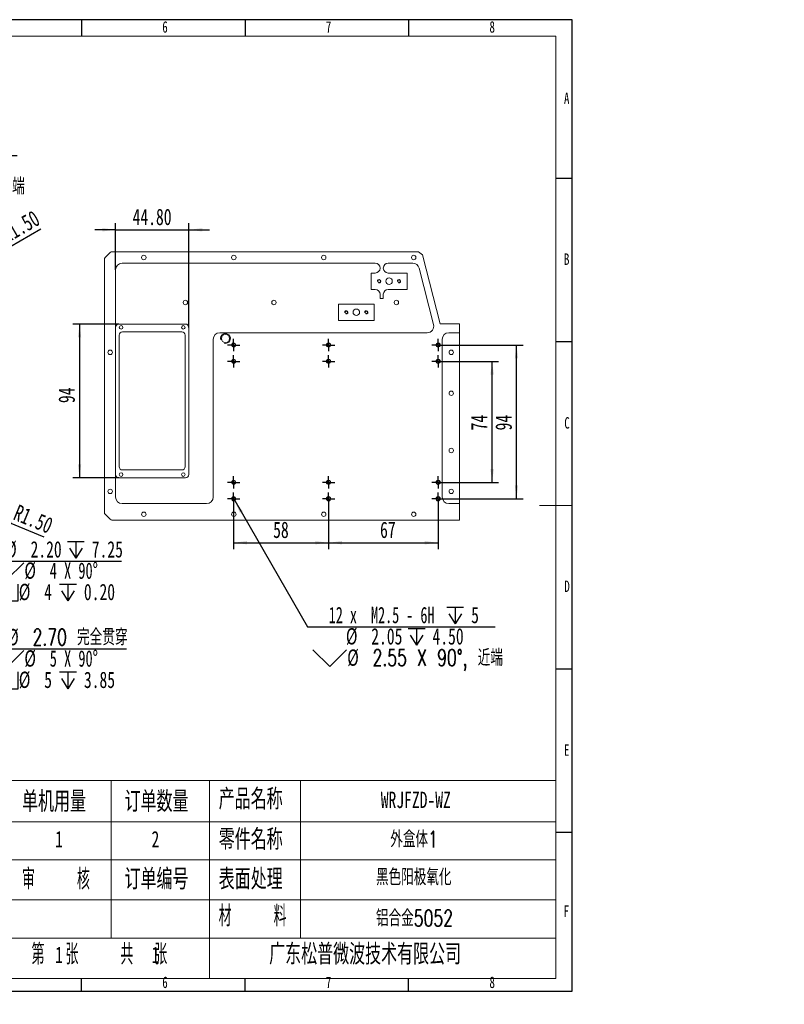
# Model space of a CAD drawing. Header units: millimetres. Extents: x -8 to 916, y -4 to 297.
# Tile 6 of 7: x 251 to 485, y -4 to 297. Entities that reach past the tile are written whole.
import ezdxf

# ---------------------------------------------------------------- set-up
doc = ezdxf.new("R2010")
doc.units = ezdxf.units.MM
for name, color, linetype in [('10', 7, 'Continuous'), ('5', 7, 'Continuous'), ('9', 7, 'Continuous')]:
    doc.layers.add(name, color=color, linetype=linetype)
doc.styles.add('SLDTEXTSTYLE0', font='TXT', dxfattribs={"width": 0.7, "bigfont": 'bigfont'})
doc.styles.add('SLDTEXTSTYLE1', font='TXT', dxfattribs={"width": 0.7})
doc.styles.add('SLDTEXTSTYLE3', font='TXT', dxfattribs={"width": 0.566667, "bigfont": 'bigfont'})
doc.styles.add('SLDTEXTSTYLE4', font='TXT', dxfattribs={"width": 0.633333})
doc.styles.add('SLDTEXTSTYLE5', font='TXT', dxfattribs={"width": 0.642857})
doc.styles.add('SLDTEXTSTYLE7', font='TXT', dxfattribs={"width": 0.65})
doc.dimstyles.new('SLDDIMSTYLE0', dxfattribs={"dimtxt": 5, "dimasz": 4.08, "dimexe": 0, "dimexo": 0.0625, "dimgap": 1.25, "dimtad": 2, "dimlfac": 2, "dimrnd": 1e-09, "dimzin": 12, "dimdsep": 46, "dimtxsty": 'SLDTEXTSTYLE1', "dimsah": 1, "dimcen": 0.09, "dimadec": 0, "dimazin": 3, "dimtfac": 1, "dimtofl": 0, "dimtmove": 0, "dimatfit": 3, "dimfxl": 0, "dimfrac": 2, "dimtolj": 1, "dimtzin": 12, "dimarcsym": 0})
doc.dimstyles.new('SLDDIMSTYLE2', dxfattribs={"dimtxt": 5, "dimasz": 4.08, "dimexe": 0, "dimexo": 0.0625, "dimgap": 1.25, "dimtad": 0, "dimtih": 1, "dimtoh": 1, "dimlfac": 2, "dimrnd": 1e-09, "dimzin": 4, "dimdsep": 46, "dimtxsty": 'SLDTEXTSTYLE1', "dimblk1": 'NONE', "dimsah": 1, "dimcen": 0, "dimadec": 0, "dimazin": 1, "dimtfac": 1, "dimtmove": 0, "dimatfit": 3, "dimldrblk": 'NONE', "dimfxl": 0, "dimfrac": 2, "dimtolj": 1, "dimtzin": 12, "dimarcsym": 0})
doc.dimstyles.new('SLDDIMSTYLE3', dxfattribs={"dimtxt": 5, "dimasz": 4.08, "dimexe": 0, "dimexo": 0.0625, "dimgap": 1.25, "dimtad": 2, "dimlfac": 2, "dimrnd": 1e-09, "dimzin": 4, "dimdsep": 46, "dimtxsty": 'SLDTEXTSTYLE1', "dimsah": 1, "dimcen": 0.09, "dimadec": 0, "dimazin": 1, "dimtfac": 1, "dimtmove": 0, "dimatfit": 0, "dimfxl": 0, "dimfrac": 2, "dimtolj": 1, "dimtzin": 12, "dimarcsym": 0})
doc.dimstyles.new('SLDDIMSTYLE5', dxfattribs={"dimtxt": 5, "dimasz": 4.08, "dimexe": 0, "dimexo": 0.0625, "dimgap": 1.25, "dimtad": 0, "dimtih": 1, "dimtoh": 1, "dimdec": 6, "dimlfac": 2, "dimrnd": 1e-09, "dimzin": 12, "dimdsep": 46, "dimtxsty": 'SLDTEXTSTYLE1', "dimblk1": 'NONE', "dimsah": 1, "dimcen": 0, "dimadec": 0, "dimazin": 3, "dimtfac": 1, "dimtmove": 0, "dimatfit": 3, "dimldrblk": 'NONE', "dimfxl": 0, "dimfrac": 2, "dimtolj": 1, "dimtzin": 12, "dimarcsym": 0})
doc.dimstyles.new('SLDDIMSTYLE7', dxfattribs={"dimtxt": 5, "dimasz": 4.08, "dimexe": 0, "dimexo": 0.0625, "dimgap": 1.25, "dimtad": 2, "dimlfac": 2, "dimrnd": 1e-09, "dimzin": 4, "dimdsep": 46, "dimtxsty": 'SLDTEXTSTYLE1', "dimsah": 1, "dimcen": 0, "dimadec": 0, "dimazin": 1, "dimtfac": 1, "dimtofl": 0, "dimtmove": 0, "dimatfit": 3, "dimfxl": 0, "dimfrac": 2, "dimtolj": 1, "dimtzin": 12, "dimarcsym": 0})

# ---------------------------------------------------------------- blocks, each defined once
blk = doc.blocks.new('SW_NOTE_0')
at = {"layer": '10', "color": 0, "attachment_point": 1, "style": 'SLDTEXTSTYLE0'}
for s, insert, char_height in [('1\\M+18141\\M+1955C\\M+196CA\\M+195BD\\M+190AE\\M+18141\\M+19DD9锐\\M+18A70\\M+18141\\M+19DD9\\M+196D1\\M+18E68\\M+18141\\M+19DD9划\\M+18DAD\\M+18141\\M+19DD9变\\M+18C60', (0, 9.55), 7.40833), ('2\\M+18141\\M+18F8A\\M+1974C\\M+196A2\\M+1928D\\M+18EDA\\M+190A1\\M+18CF6\\M+18DB7\\M+18BCF\\M+188C2GB/T1084-2400f级\\M+189C1\\M+18D48', (0, -1.83), 7.40833), ('3\\M+18141\\M+196A2\\M+1928D\\M+18D45\\M+188CA\\M+18CF6\\M+18DB7\\M+18BCF\\M+188C2\\M+1817D0.1', (0, -13.21), 7.4083), ('4\\M+18141\\M+196A2\\M+1928D圆\\M+18A70\\M+18BCF为R1.5', (0, -24.58), 7.4083), ('5\\M+18141\\M+196A2\\M+1928D\\M+18EDA\\M+190A1\\M+18E51\\M+18FC6SERP\\M+195B6\\M+18C8F\\M+189C1\\M+18D48', (0, -35.96), 7.4083)]:
    blk.add_mtext(s, dxfattribs=dict(at, insert=insert, char_height=char_height))
blk = doc.blocks.new('SW_SYMBOL_HOLE_DEPTH')
at = {"layer": '10', "color": 0}
for p, q in [((0, 875), (800, 875)), ((100, 555), (400, 75)), ((400, 875), (400, 75)), ((700, 555), (400, 75))]:
    blk.add_line(p, q, dxfattribs=at)
blk = doc.blocks.new('SW_SYMBOL_HOLE_SINK')
at = {"layer": '10', "color": 0}
for p, q in [((0, 875), (800, 75)), ((800, 75), (1600, 875))]:
    blk.add_line(p, q, dxfattribs=at)
blk = doc.blocks.new('SW_SYMBOL_HOLE_SPOT')
at = {"layer": '10', "color": 0}
for p, q in [((0, 875), (0, 75)), ((1600, 75), (1600, 875)), ((0, 75), (1600, 75))]:
    blk.add_line(p, q, dxfattribs=at)
blk = doc.blocks.new('_D_2')
at = {"layer": '10'}
for p, q in [((209.17, 158.66), (210.59, 157.24)), ((210.59, 157.24), (236.35, 131.48)), ((236.35, 131.48), (282.23, 131.48))]:
    blk.add_line(p, q, dxfattribs=at)
blk.add_solid([(210.59, 157.24), (213.11, 154), (213.83, 154.72)], dxfattribs=at)
at = {"layer": '10', "xscale": 0.006445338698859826, "yscale": 0.006445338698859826, "zscale": 0.006445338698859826}
for name, p in [('SW_SYMBOL_HOLE_DEPTH', (265.71, 131.89)), ('SW_SYMBOL_HOLE_SINK', (242.04, 125.37)), ('SW_SYMBOL_HOLE_SPOT', (240.34, 118.85)), ('SW_SYMBOL_HOLE_DEPTH', (263.3, 118.85))]:
    blk.add_blockref(name, p, dxfattribs=at)
at = {"layer": '10', "char_height": 5, "attachment_point": 1}
for s, insert, style in [('4 x', (237.93, 137.59), 'SLDTEXTSTYLE4'), ('%%c', (246.69, 137.61), 'SLDTEXTSTYLE1'), ('2.20', (254.44, 137.59), 'SLDTEXTSTYLE1'), ('7.25', (273.16, 137.59), 'SLDTEXTSTYLE1'), ('%%c', (252.56, 131.09), 'SLDTEXTSTYLE1'), ('4 X 90°', (260.31, 131.07), 'SLDTEXTSTYLE5'), ('%%c', (250.86, 124.57), 'SLDTEXTSTYLE1'), ('4', (258.61, 124.55), 'SLDTEXTSTYLE1'), ('0.20', (270.75, 124.55), 'SLDTEXTSTYLE1')]:
    blk.add_mtext(s, dxfattribs=dict(at, insert=insert, style=style))
blk = doc.blocks.new('_NONE')
blk = doc.blocks.new('_D_6')
at = {"layer": '10'}
for p, q in [((178.37, 201.01), (192.98, 255.51)), ((192.98, 255.51), (250.35, 255.51)), ((177.59, 198.09), (178.37, 201.01))]:
    blk.add_line(p, q, dxfattribs=at)
blk.add_solid([(178.37, 201.01), (179.92, 204.82), (178.94, 205.09)], dxfattribs=at)
at = {"layer": '10', "xscale": 0.006445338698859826, "yscale": 0.006445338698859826, "zscale": 0.006445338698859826}
for name, p in [('SW_SYMBOL_HOLE_DEPTH', (226.75, 255.91)), ('SW_SYMBOL_HOLE_DEPTH', (222.61, 249.39)), ('SW_SYMBOL_HOLE_SINK', (194.56, 242.87))]:
    blk.add_blockref(name, p, dxfattribs=at)
at = {"layer": '10', "char_height": 5, "attachment_point": 1}
for s, insert, style in [('M6 - 6H', (207.89, 261.61), 'SLDTEXTSTYLE5'), ('12', (234.19, 261.61), 'SLDTEXTSTYLE1'), ('%%c', (210.16, 255.11), 'SLDTEXTSTYLE1'), ('5', (217.91, 255.09), 'SLDTEXTSTYLE1'), ('15', (230.05, 255.09), 'SLDTEXTSTYLE1'), ('%%c', (205.08, 248.59), 'SLDTEXTSTYLE1'), ('6.05 X 90\\M+1818B, \\M+18BDF\\M+1925B', (212.83, 248.57), 'SLDTEXTSTYLE0')]:
    blk.add_mtext(s, dxfattribs=dict(at, insert=insert, style=style))
blk = doc.blocks.new('_D_14')
at = {"layer": '10'}
for p, q in [((202.17, 146.79), (203.7, 144.81)), ((203.7, 144.81), (234.77, 104.63)), ((234.77, 104.63), (283.81, 104.63))]:
    blk.add_line(p, q, dxfattribs=at)
blk.add_solid([(203.7, 144.81), (205.79, 141.27), (206.59, 141.9)], dxfattribs=at)
at = {"layer": '10', "xscale": 0.006445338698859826, "yscale": 0.006445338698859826, "zscale": 0.006445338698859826}
for name, p in [('SW_SYMBOL_HOLE_SINK', (242.04, 98.52)), ('SW_SYMBOL_HOLE_SPOT', (240.34, 92)), ('SW_SYMBOL_HOLE_DEPTH', (263.31, 92))]:
    blk.add_blockref(name, p, dxfattribs=at)
at = {"layer": '10', "char_height": 5, "attachment_point": 1}
for s, insert, style in [('10 x', (236.35, 110.74), 'SLDTEXTSTYLE7'), ('%%c', (247.3, 110.76), 'SLDTEXTSTYLE1'), ('2.70 \\M+18AAE\\M+19153贯\\M+190FA', (255.06, 110.74), 'SLDTEXTSTYLE0'), ('%%c', (252.56, 104.24), 'SLDTEXTSTYLE1'), ('5 X 90°', (260.31, 104.22), 'SLDTEXTSTYLE5'), ('%%c', (250.86, 97.72), 'SLDTEXTSTYLE1'), ('5', (258.61, 97.7), 'SLDTEXTSTYLE1'), ('3.85', (270.75, 97.7), 'SLDTEXTSTYLE1')]:
    blk.add_mtext(s, dxfattribs=dict(at, insert=insert, style=style))
blk = doc.blocks.new('_D_15')
at = {"layer": '10'}
for q in [(257.57, 233.02), (244.2, 225.3)]:
    blk.add_line((244.85, 225.68), q, dxfattribs=at)
blk.add_solid([(244.85, 225.68), (248.64, 227.28), (248.13, 228.16)], dxfattribs=at)
at = {"layer": '10', "insert": (244.92, 233.01), "char_height": 5, "attachment_point": 1, "rotation": 30, "style": 'SLDTEXTSTYLE1'}
blk.add_mtext('R1.50', dxfattribs=at)
blk = doc.blocks.new('_D_16')
at = {"layer": '10'}
for q in [(244.2, 144.8), (258.49, 138.93)]:
    blk.add_line((244.89, 144.52), q, dxfattribs=at)
blk.add_solid([(244.89, 144.52), (248.48, 142.5), (248.86, 143.44)], dxfattribs=at)
at = {"layer": '10', "insert": (250.75, 148.94), "char_height": 5, "attachment_point": 1, "rotation": 337.662, "style": 'SLDTEXTSTYLE1'}
blk.add_mtext('R1.50', dxfattribs=at)
blk = doc.blocks.new('_D_18')
at = {"layer": '10'}
for p, q in [((316.21, 151.1), (316.85, 150)), ((316.85, 150), (339.13, 111.4)), ((339.13, 111.4), (396.51, 111.4))]:
    blk.add_line(p, q, dxfattribs=at)
blk.add_solid([(316.85, 150), (318.45, 146.21), (319.33, 146.72)], dxfattribs=at)
at = {"layer": '10', "xscale": 0.006445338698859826, "yscale": 0.006445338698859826, "zscale": 0.006445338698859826}
for name, p in [('SW_SYMBOL_HOLE_DEPTH', (381.67, 111.81)), ('SW_SYMBOL_HOLE_DEPTH', (369.86, 105.29)), ('SW_SYMBOL_HOLE_SINK', (340.72, 98.77))]:
    blk.add_blockref(name, p, dxfattribs=at)
at = {"layer": '10', "char_height": 5, "attachment_point": 1}
for s, insert, style in [('12 x  M2.5 - 6H', (345.6, 117.51), 'SLDTEXTSTYLE4'), ('5', (389.12, 117.51), 'SLDTEXTSTYLE1'), ('%%c', (350.84, 111.01), 'SLDTEXTSTYLE1'), ('2.05', (358.59, 110.99), 'SLDTEXTSTYLE1'), ('4.50', (377.31, 110.99), 'SLDTEXTSTYLE1'), ('%%c', (351.24, 104.49), 'SLDTEXTSTYLE1'), ('2.55 X 90\\M+1818B, \\M+18BDF\\M+1925B', (358.99, 104.47), 'SLDTEXTSTYLE0')]:
    blk.add_mtext(s, dxfattribs=dict(at, insert=insert, style=style))
blk = doc.blocks.new('_D_19')
at = {"layer": '10'}
for p, q in [((316.53, 150.55), (316.53, 135.11)), ((345.53, 150.55), (345.53, 135.11)), ((316.53, 137.11), (345.53, 137.11))]:
    blk.add_line(p, q, dxfattribs=at)
for points in [[(316.53, 137.11), (320.61, 136.6), (320.61, 137.62)], [(345.53, 137.11), (341.45, 137.62), (341.45, 136.6)]]:
    blk.add_solid(points, dxfattribs=at)
at = {"layer": '10', "insert": (328.6, 143.56), "char_height": 5, "attachment_point": 1, "style": 'SLDTEXTSTYLE1'}
blk.add_mtext('58', dxfattribs=at)
blk = doc.blocks.new('_D_20')
at = {"layer": '10'}
for p, q in [((345.53, 150.55), (345.53, 135.11)), ((379.03, 150.55), (379.03, 135.11)), ((345.53, 137.11), (379.03, 137.11))]:
    blk.add_line(p, q, dxfattribs=at)
for points in [[(345.53, 137.11), (349.61, 136.6), (349.61, 137.62)], [(379.03, 137.11), (374.95, 137.62), (374.95, 136.6)]]:
    blk.add_solid(points, dxfattribs=at)
at = {"layer": '10', "insert": (361.28, 143.56), "char_height": 5, "attachment_point": 1, "style": 'SLDTEXTSTYLE1'}
blk.add_mtext('67', dxfattribs=at)
blk = doc.blocks.new('_D_21')
at = {"layer": '10'}
for p, q in [((379.03, 197.55), (404.97, 197.55)), ((402.97, 150.55), (402.97, 197.55)), ((379.03, 150.55), (404.97, 150.55))]:
    blk.add_line(p, q, dxfattribs=at)
for points in [[(402.97, 197.55), (402.46, 193.47), (403.48, 193.47)], [(402.97, 150.55), (403.48, 154.63), (402.46, 154.63)]]:
    blk.add_solid(points, dxfattribs=at)
at = {"layer": '10', "insert": (396.53, 171.44), "char_height": 5, "attachment_point": 1, "rotation": 90, "style": 'SLDTEXTSTYLE1'}
blk.add_mtext('94', dxfattribs=at)
blk = doc.blocks.new('_D_22')
at = {"layer": '10'}
for p, q in [((379.03, 192.55), (397.53, 192.55)), ((395.53, 155.55), (395.53, 192.55)), ((379.03, 155.55), (397.53, 155.55))]:
    blk.add_line(p, q, dxfattribs=at)
for points in [[(395.53, 192.55), (395.02, 188.47), (396.04, 188.47)], [(395.53, 155.55), (396.04, 159.63), (395.02, 159.63)]]:
    blk.add_solid(points, dxfattribs=at)
at = {"layer": '10', "insert": (389.08, 171.44), "char_height": 5, "attachment_point": 1, "rotation": 90, "style": 'SLDTEXTSTYLE1'}
blk.add_mtext('74', dxfattribs=at)
blk = doc.blocks.new('_D_23')
at = {"layer": '10'}
for p, q in [((281.43, 203.95), (267.42, 203.95)), ((269.42, 203.95), (269.42, 156.95)), ((281.43, 156.95), (267.42, 156.95))]:
    blk.add_line(p, q, dxfattribs=at)
for points in [[(269.42, 203.95), (268.92, 199.87), (269.93, 199.87)], [(269.42, 156.95), (269.93, 161.03), (268.92, 161.03)]]:
    blk.add_solid(points, dxfattribs=at)
at = {"layer": '10', "insert": (262.98, 179.8), "char_height": 5, "attachment_point": 1, "rotation": 90, "style": 'SLDTEXTSTYLE1'}
blk.add_mtext('94', dxfattribs=at)
blk = doc.blocks.new('_D_24')
at = {"layer": '10'}
for p, q in [((280.43, 232.77), (274.08, 232.77)), ((280.43, 220.55), (280.43, 234.77)), ((280.43, 232.77), (302.83, 232.77)), ((302.83, 202.95), (302.83, 234.77)), ((302.83, 232.77), (309.18, 232.77))]:
    blk.add_line(p, q, dxfattribs=at)
for points in [[(280.43, 232.77), (276.35, 233.28), (276.35, 232.26)], [(302.83, 232.77), (306.91, 232.26), (306.91, 233.28)]]:
    blk.add_solid(points, dxfattribs=at)
at = {"layer": '10', "insert": (285.64, 239.21), "char_height": 5, "attachment_point": 1, "style": 'SLDTEXTSTYLE1'}
blk.add_mtext('44.80', dxfattribs=at)
blk = doc.blocks.new('SW_CENTERMARKSYMBOL_7')
at = {"layer": '10', "color": 0}
for p, q in [((-1.25, 0), (-1.8875, 0)), ((0, 0), (-1.25, 0)), ((0, 1.25), (0, 1.8875)), ((0, 0), (0, 1.25)), ((0, 0), (0, -1.25)), ((0, 0), (1.25, 0)), ((1.25, 0), (1.8875, 0)), ((0, -1.25), (0, -1.8875))]:
    blk.add_line(p, q, dxfattribs=at)
blk = doc.blocks.new('SW_CENTERMARKSYMBOL_8')
at = {"layer": '10', "color": 0}
for p, q in [((-1.25, 0), (-1.8875, 0)), ((0, 0), (-1.25, 0)), ((0, 1.25), (0, 1.8875)), ((0, 0), (0, 1.25)), ((0, 0), (0, -1.25)), ((0, 0), (1.25, 0)), ((1.25, 0), (1.8875, 0)), ((0, -1.25), (0, -1.8875))]:
    blk.add_line(p, q, dxfattribs=at)
blk = doc.blocks.new('SW_CENTERMARKSYMBOL_9')
at = {"layer": '10', "color": 0}
for p, q in [((-1.25, 0), (-1.8875, 0)), ((0, 0), (-1.25, 0)), ((0, 1.25), (0, 1.8875)), ((0, 0), (0, 1.25)), ((0, 0), (0, -1.25)), ((0, 0), (1.25, 0)), ((1.25, 0), (1.8875, 0)), ((0, -1.25), (0, -1.8875))]:
    blk.add_line(p, q, dxfattribs=at)
blk = doc.blocks.new('SW_CENTERMARKSYMBOL_10')
at = {"layer": '10', "color": 0}
for p, q in [((-1.25, 0), (-1.8875, 0)), ((0, 0), (-1.25, 0)), ((0, 1.25), (0, 1.8875)), ((0, 0), (0, 1.25)), ((0, 0), (0, -1.25)), ((0, 0), (1.25, 0)), ((1.25, 0), (1.8875, 0)), ((0, -1.25), (0, -1.8875))]:
    blk.add_line(p, q, dxfattribs=at)
blk = doc.blocks.new('SW_CENTERMARKSYMBOL_11')
at = {"layer": '10', "color": 0}
for p, q in [((-1.25, 0), (-1.8875, 0)), ((0, 0), (-1.25, 0)), ((0, 1.25), (0, 1.8875)), ((0, 0), (0, 1.25)), ((0, 0), (0, -1.25)), ((0, 0), (1.25, 0)), ((1.25, 0), (1.8875, 0)), ((0, -1.25), (0, -1.8875))]:
    blk.add_line(p, q, dxfattribs=at)
blk = doc.blocks.new('SW_CENTERMARKSYMBOL_12')
at = {"layer": '10', "color": 0}
for p, q in [((-1.25, 0), (-1.8875, 0)), ((0, 0), (-1.25, 0)), ((0, 1.25), (0, 1.8875)), ((0, 0), (0, 1.25)), ((0, 0), (0, -1.25)), ((0, 0), (1.25, 0)), ((1.25, 0), (1.8875, 0)), ((0, -1.25), (0, -1.8875))]:
    blk.add_line(p, q, dxfattribs=at)
blk = doc.blocks.new('SW_CENTERMARKSYMBOL_13')
at = {"layer": '10', "color": 0}
for p, q in [((-1.25, 0), (-1.8875, 0)), ((0, 0), (-1.25, 0)), ((0, 1.25), (0, 1.8875)), ((0, 0), (0, 1.25)), ((0, 0), (0, -1.25)), ((0, 0), (1.25, 0)), ((1.25, 0), (1.8875, 0)), ((0, -1.25), (0, -1.8875))]:
    blk.add_line(p, q, dxfattribs=at)
blk = doc.blocks.new('SW_CENTERMARKSYMBOL_14')
at = {"layer": '10', "color": 0}
for p, q in [((-1.25, 0), (-1.8875, 0)), ((0, 0), (-1.25, 0)), ((0, 1.25), (0, 1.8875)), ((0, 0), (0, 1.25)), ((0, 0), (0, -1.25)), ((0, 0), (1.25, 0)), ((1.25, 0), (1.8875, 0)), ((0, -1.25), (0, -1.8875))]:
    blk.add_line(p, q, dxfattribs=at)
blk = doc.blocks.new('SW_CENTERMARKSYMBOL_15')
at = {"layer": '10', "color": 0}
for p, q in [((-1.25, 0), (-1.8875, 0)), ((0, 0), (-1.25, 0)), ((0, 1.25), (0, 1.8875)), ((0, 0), (0, 1.25)), ((0, 0), (0, -1.25)), ((0, 0), (1.25, 0)), ((1.25, 0), (1.8875, 0)), ((0, -1.25), (0, -1.8875))]:
    blk.add_line(p, q, dxfattribs=at)
blk = doc.blocks.new('SW_CENTERMARKSYMBOL_16')
at = {"layer": '10', "color": 0}
for p, q in [((-1.25, 0), (-1.8875, 0)), ((0, 0), (-1.25, 0)), ((0, 1.25), (0, 1.8875)), ((0, 0), (0, 1.25)), ((0, 0), (0, -1.25)), ((0, 0), (1.25, 0)), ((1.25, 0), (1.8875, 0)), ((0, -1.25), (0, -1.8875))]:
    blk.add_line(p, q, dxfattribs=at)
blk = doc.blocks.new('SW_CENTERMARKSYMBOL_17')
at = {"layer": '10', "color": 0}
for p, q in [((-1.25, 0), (-1.8875, 0)), ((0, 0), (-1.25, 0)), ((0, 1.25), (0, 1.8875)), ((0, 0), (0, 1.25)), ((0, 0), (0, -1.25)), ((0, 0), (1.25, 0)), ((1.25, 0), (1.8875, 0)), ((0, -1.25), (0, -1.8875))]:
    blk.add_line(p, q, dxfattribs=at)
blk = doc.blocks.new('SW_CENTERMARKSYMBOL_18')
at = {"layer": '10', "color": 0}
for p, q in [((-1.25, 0), (-1.8875, 0)), ((0, 0), (-1.25, 0)), ((0, 1.25), (0, 1.8875)), ((0, 0), (0, 1.25)), ((0, 0), (0, -1.25)), ((0, 0), (1.25, 0)), ((1.25, 0), (1.8875, 0)), ((0, -1.25), (0, -1.8875))]:
    blk.add_line(p, q, dxfattribs=at)

msp = doc.modelspace()

# ---------------------------------------------------------------- linework, layer by layer
at = {"color": 7, "linetype": 'Continuous', "lineweight": 15}
for p, q in [((278.80802869, 225.83224786), (277.24736302, 224.27158965)), ((279.33835357, 226.05192078), (372.97769568, 226.05192078)), ((372.97769568, 226.05192078), (374.22644186, 225.08335275)), ((277.02769756, 146.3625807), (277.02769756, 223.74125732)), ((374.22644186, 225.08335275), (379.62769556, 204.0519209)), ((280.4276955, 220.55191709), (280.4276955, 151.05192059)), ((359.77769575, 222.55192114), (282.42769211, 222.55192114)), ((371.26039087, 222.55192114), (363.77769641, 222.55192114)), ((377.62764215, 203.79941327), (373.19752786, 221.0494147)), ((358.52769508, 219.55192251), (358.52769508, 214.55191983)), ((359.77769575, 219.55192251), (358.52769508, 219.55192251)), ((369.52769502, 219.55192251), (363.77769641, 219.55192251)), ((369.52769502, 214.55191983), (369.52769502, 219.55192251)), ((358.52769508, 214.55191983), (359.77769575, 214.55191983)), ((363.77769641, 214.55191983), (369.52769502, 214.55191983)), ((361.27769507, 213.05192424), (361.27769507, 211.80191798)), ((361.27769507, 211.80191798), (362.27769523, 211.80191798)), ((362.27769523, 211.80191798), (362.27769523, 213.05192424)), ((359.52769525, 210.05191816), (348.52769717, 210.05191816)), ((348.52769717, 210.05191816), (348.52769717, 205.0519192)), ((359.52769525, 205.0519192), (359.52769525, 210.05191816)), ((348.52769717, 205.0519192), (359.52769525, 205.0519192)), ((301.82769268, 203.95191921), (281.42769753, 203.95191921)), ((302.82769471, 157.95192098), (302.82769471, 202.95192091)), ((379.62769556, 204.0519209), (385.52769578, 204.0519209)), ((385.52769578, 204.0519209), (385.52769578, 201.30191905)), ((281.52769922, 160.35192063), (281.52769922, 200.55192126)), ((282.5276938, 201.55191956), (300.72769641, 201.55191956)), ((301.72769844, 200.55192126), (301.72769844, 160.35192063)), ((310.27769416, 199.30191872), (310.27769416, 151.05192059)), ((312.27769821, 201.30191905), (375.69050423, 201.30191905)), ((380.27769585, 151.05192059), (380.27769585, 199.30191872)), ((385.52769578, 201.30191905), (382.27769571, 201.30191905)), ((385.52769578, 201.30191905), (385.52769578, 149.05192073)), ((281.42769753, 156.95192082), (301.82769268, 156.95192082)), ((300.72769641, 159.35192047), (282.5276938, 159.35192047)), ((282.42769211, 149.05192073), (308.27769756, 149.05192073)), ((382.27769571, 149.05192073), (385.52769578, 149.05192073)), ((385.52769578, 149.05192073), (385.52769578, 144.0519205)), ((277.24736302, 145.83225064), (278.80802869, 144.27159044)), ((385.52769578, 144.0519205), (279.33835357, 144.0519205))]:
    msp.add_line(p, q, dxfattribs=at)
for centre, radius in [((289.07769573, 224.30192054), 0.675), ((316.57769573, 224.30192054), 0.675), ((344.07769573, 224.30192054), 0.675), ((371.57769573, 224.30192054), 0.675), ((360.97769573, 217.05192054), 0.4), ((364.02769573, 217.05192054), 1), ((367.07769573, 217.05192054), 0.4), ((301.77769573, 210.55192054), 0.675), ((328.82769573, 210.55192054), 0.675), ((366.27769573, 210.55192054), 0.675), ((350.97769573, 207.55192054), 0.4), ((354.02769573, 207.55192054), 1), ((357.07769573, 207.55192054), 0.4), ((282.12769573, 202.95192054), 0.55), ((301.12769573, 202.95192054), 0.55), ((314.02769573, 199.55192054), 1.25), ((278.77769573, 195.30192054), 0.675), ((316.52769573, 197.55192054), 0.6375), ((316.52769573, 197.55192054), 0.5125), ((345.52769573, 197.55192054), 0.6375), ((345.52769573, 197.55192054), 0.5125), ((379.02769573, 197.55192054), 0.6375), ((379.02769573, 197.55192054), 0.5125), ((383.02769573, 195.30192054), 0.675), ((316.52769573, 192.55192054), 0.6375), ((316.52769573, 192.55192054), 0.5125), ((345.52769573, 192.55192054), 0.6375), ((345.52769573, 192.55192054), 0.5125), ((379.02769573, 192.55192054), 0.6375), ((379.02769573, 192.55192054), 0.5125), ((383.02769573, 182.80192054), 0.675), ((383.02769573, 165.30192054), 0.675), ((282.12769573, 157.95192054), 0.55), ((301.12769573, 157.95192054), 0.55), ((316.52769573, 155.55192054), 0.6375), ((316.52769573, 155.55192054), 0.5125), ((345.52769573, 155.55192054), 0.6375), ((345.52769573, 155.55192054), 0.5125), ((379.02769573, 155.55192054), 0.6375), ((379.02769573, 155.55192054), 0.5125), ((278.77769573, 152.80192054), 0.675), ((316.52769573, 150.55192054), 0.6375), ((316.52769573, 150.55192054), 0.5125), ((345.52769573, 150.55192054), 0.6375), ((345.52769573, 150.55192054), 0.5125), ((379.02769573, 150.55192054), 0.6375), ((379.02769573, 150.55192054), 0.5125), ((383.02769573, 152.80192054), 0.675), ((289.07769573, 145.80192054), 0.675), ((316.57769573, 145.80192054), 0.675), ((344.07769573, 145.80192054), 0.675), ((371.57769573, 145.80192054), 0.675)]:
    msp.add_circle(centre, radius, dxfattribs=at)
for centre, radius, start, end in [((279.3383559, 225.30192054), 0.75, 90, 135), ((277.77769573, 223.74126037), 0.75, 135, 180), ((282.42769573, 220.55192054), 2, 90, 180), ((359.77769573, 221.05192054), 1.5, 0, 90), ((359.77769573, 221.05192054), 1.5, 270, 360), ((363.77769573, 221.05192054), 1.5, 90, 180), ((363.77769573, 221.05192054), 1.5, 180, 270), ((371.26039073, 220.55192054), 2, 14.4033229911, 90), ((359.77769573, 213.05192054), 1.5, 0, 90), ((363.77769573, 213.05192054), 1.5, 90, 180), ((281.42769573, 202.95192054), 1, 90, 180), ((301.82769573, 202.95192054), 1, 0, 90), ((375.69050437, 203.30192054), 2, 270, 14.4033229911), ((282.52769573, 200.55192054), 1, 90, 180), ((300.72769573, 200.55192054), 1, 0, 90), ((312.27769573, 199.30192054), 2, 90, 180), ((382.27769573, 199.30192054), 2, 90, 180), ((282.52769573, 160.35192054), 1, 180, 270), ((300.72769573, 160.35192054), 1, 270, 0), ((281.42769573, 157.95192054), 1, 180, 270), ((301.82769573, 157.95192054), 1, 270, 0), ((282.42769573, 151.05192054), 2, 180, 270), ((308.27769573, 151.05192054), 2, 270, 0), ((382.27769573, 151.05192054), 2, 180, 270), ((277.77769573, 146.36258071), 0.75, 180, 225), ((279.3383559, 144.80192054), 0.75, 225, 270)]:
    msp.add_arc(centre, radius, start, end, dxfattribs=at)
at = {"color": 7, "linetype": 'Continuous', "lineweight": 0}
for centre, radius in [((360.97769573, 217.05192054), 0.5), ((367.07769573, 217.05192054), 0.5), ((350.97769573, 207.55192054), 0.5), ((357.07769573, 207.55192054), 0.5), ((314.02769573, 199.55192054), 1.5), ((316.52769573, 197.55192054), 0.625), ((345.52769573, 197.55192054), 0.625), ((379.02769573, 197.55192054), 0.625), ((316.52769573, 192.55192054), 0.625), ((345.52769573, 192.55192054), 0.625), ((379.02769573, 192.55192054), 0.625), ((316.52769573, 155.55192054), 0.625), ((345.52769573, 155.55192054), 0.625), ((379.02769573, 155.55192054), 0.625), ((316.52769573, 150.55192054), 0.625), ((345.52769573, 150.55192054), 0.625), ((379.02769573, 150.55192054), 0.625)]:
    msp.add_arc(centre, radius, 255, 195, dxfattribs=at)
at = {"layer": '10', "lineweight": 15}
for p, q in [((188.67854555, 64.4299422), (415, 64.4299422)), ((279.12694969, 64.4299422), (279.12694969, 16.20972922)), ((309.17259166, 64.4299422), (309.17259166, 3.8961968)), ((336.93349557, 64.4299422), (336.93349557, 16.20972922)), ((188.67854555, 51.80985576), (415, 51.80985576)), ((188.67854555, 40.19233422), (415, 40.19233422)), ((188.67854555, 27.93177504), (415, 27.93177504)), ((188.67854555, 16.20972922), (415, 16.20972922))]:
    msp.add_line(p, q, dxfattribs=at)
at = {"layer": '5'}
for p, q in [((270, 297), (270, 292)), ((320, 297), (320, 292)), ((370, 297), (370, 292)), ((420, 248.5), (415, 248.5)), ((420, 198.5), (415, 198.5)), ((420, 98.5), (415, 98.5)), ((420, 48.5), (415, 48.5)), ((270, 0), (270, 3.8961968)), ((320, 0), (320, 3.8961968)), ((370, 0), (370, 3.8961968))]:
    msp.add_line(p, q, dxfattribs=at)
at = {"layer": '5', "color": 7, "lineweight": 15}
for p, q in [((415, 292), (25, 292)), ((415, 3.8961968), (415, 292)), ((0, 3.8961968), (415, 3.8961968))]:
    msp.add_line(p, q, dxfattribs=at)
at = {"layer": '5', "lineweight": 15}
msp.add_line((420, 148.5), (410, 148.5), dxfattribs=at)
at = {"layer": '9', "color": 7}
for p, q in [((420, 297), (0, 297)), ((420, 148.5), (420, 297)), ((420, 0), (420, 148.5)), ((0, 0), (420, 0))]:
    msp.add_line(p, q, dxfattribs=at)

# ---------------------------------------------------------------- block references
at = {"layer": '10'}
for name, p in [('SW_CENTERMARKSYMBOL_7', (316.52769573, 197.55192054)), ('SW_CENTERMARKSYMBOL_14', (345.52769573, 197.55192054)), ('SW_CENTERMARKSYMBOL_15', (379.02769573, 197.55192054)), ('SW_CENTERMARKSYMBOL_8', (316.52769573, 192.55192054)), ('SW_CENTERMARKSYMBOL_13', (345.52769573, 192.55192054)), ('SW_CENTERMARKSYMBOL_16', (379.02769573, 192.55192054)), ('SW_CENTERMARKSYMBOL_9', (316.52769573, 155.55192054)), ('SW_CENTERMARKSYMBOL_12', (345.52769573, 155.55192054)), ('SW_CENTERMARKSYMBOL_17', (379.02769573, 155.55192054)), ('SW_CENTERMARKSYMBOL_10', (316.52769573, 150.55192054)), ('SW_CENTERMARKSYMBOL_11', (345.52769573, 150.55192054)), ('SW_CENTERMARKSYMBOL_18', (379.02769573, 150.55192054)), ('SW_NOTE_0', (32.80506805, 57.3718725))]:
    msp.add_blockref(name, p, dxfattribs=at)

# ---------------------------------------------------------------- texts
for s, insert, char_height, attachment_point, style in [('6', (295.54687502, 296.54267083), 3.5, 2, 'SLDTEXTSTYLE1'), ('7', (345.54687502, 296.54267083), 3.5, 2, 'SLDTEXTSTYLE1'), ('8', (395.54687502, 296.54267083), 3.5, 2, 'SLDTEXTSTYLE1'), ('A', (418.32031252, 274.73642786), 3.5, 2, 'SLDTEXTSTYLE1'), ('B', (418.32031252, 225.54267083), 3.5, 2, 'SLDTEXTSTYLE1'), ('C', (418.42725694, 175.48642786), 3.5, 2, 'SLDTEXTSTYLE1'), ('D', (418.42968752, 125.54267083), 3.5, 2, 'SLDTEXTSTYLE1'), ('E', (418.31788194, 75.48642786), 3.5, 2, 'SLDTEXTSTYLE1'), ('\\M+194E4    \\M+197E1', (222.06138843, 61.15707779), 6.35, 1, 'SLDTEXTSTYLE3'), ('单\\M+18AF7\\M+19770\\M+197CA', (251.83662745, 61.15707779), 6.35, 1, 'SLDTEXTSTYLE0'), ('订单\\M+19094\\M+197CA', (283.16430476, 61.15707779), 6.35, 1, 'SLDTEXTSTYLE0'), ('产\\M+19569\\M+196BC\\M+18FCC', (311.94614816, 61.9152771), 6.35, 1, 'SLDTEXTSTYLE0'), ('WRJFZD-WZ', (361.48670149, 61.00134753), 5, 1, 'SLDTEXTSTYLE1'), ('1', (261.95458501, 48.97210804), 5, 1, 'SLDTEXTSTYLE1'), ('2', (291.412759, 48.97210804), 5, 1, 'SLDTEXTSTYLE1'), ('\\M+197EB\\M+18C8F\\M+196BC\\M+18FCC', (311.95790704, 49.58303303), 6.35, 1, 'SLDTEXTSTYLE0'), ('\\M+18A4F\\M+1E1B4\\M+191CC1', (364.39642236, 48.97210804), 5, 1, 'SLDTEXTSTYLE0'), ('审    \\M+18A6A', (251.82486857, 37.45105451), 6.35, 1, 'SLDTEXTSTYLE3'), ('订单编\\M+18D86', (283.15842532, 37.45105451), 6.35, 1, 'SLDTEXTSTYLE0'), ('\\M+1955C\\M+196CA处\\M+1979D', (311.95790704, 37.45105451), 6.35, 1, 'SLDTEXTSTYLE0'), ('\\M+1FC4B\\M+19046阳极氧\\M+189BB', (360.03183965, 37.38720437), 5, 1, 'SLDTEXTSTYLE0'), ('\\M+19F7C\\M+195C4/mm', (193.12954974, 26.27718051), 6.35, 1, 'SLDTEXTSTYLE0'), ('\\M+18DDE    \\M+197BF', (311.95790704, 26.16994595), 6.35, 1, 'SLDTEXTSTYLE3'), ('铝\\M+18D87\\M+18BE05052', (360.03183965, 24.86379816), 5, 1, 'SLDTEXTSTYLE0'), ('F', (418.22430554, 26.23642786), 3.5, 2, 'SLDTEXTSTYLE1'), ('\\M+191E6  张    \\M+18BA4  张', (254.75478545, 14.48697133), 6.35, 1, 'SLDTEXTSTYLE3'), ('\\M+19BF6东\\M+18FBC\\M+19581\\M+194F7\\M+19467\\M+18B5A术\\M+1974C\\M+18CC0\\M+18CF6\\M+18E69', (327.36926871, 14.48697133), 6.35, 1, 'SLDTEXTSTYLE0'), ('1', (261.95458501, 13.62445268), 5, 1, 'SLDTEXTSTYLE1'), ('1', (291.412759, 13.62445268), 5, 1, 'SLDTEXTSTYLE1'), ('6', (295.54687502, 4.48642786), 3.5, 2, 'SLDTEXTSTYLE1'), ('7', (345.54687502, 4.48642786), 3.5, 2, 'SLDTEXTSTYLE1'), ('8', (395.54687502, 4.48642786), 3.5, 2, 'SLDTEXTSTYLE1')]:
    msp.add_mtext(s, dxfattribs=dict(at, insert=insert, char_height=char_height, attachment_point=attachment_point, style=style))

# ---------------------------------------------------------------- dimensions: what is measured, and where the dimension line sits
for p1, p2, text, picture, middle in [((177.58993164, 198.09096541), (178.37291659, 201.01287567), ' M6 - 6H {\\fGDT;x} 12\\P%%c 5 {\\fGDT;x} 15\\P{\\fGDT;w}%%c 6.05 X 90°, 近端', '_D_6', (222.45562505, 251.9088987)), ((316.20897254, 151.10402722), (316.84641891, 149.99981386), '12 x  M2.5 - 6H {\\fGDT;x} 5\\P%%c 2.05 {\\fGDT;x} 4.50\\P{\\fGDT;w}%%c 2.55 X 90°, 近端', '_D_18', (368.61298958, 107.80437264))]:
    dim = msp.add_diameter_dim_2p(p1=p1, p2=p2, text=text, dimstyle='SLDDIMSTYLE5', override={"dimpost": '<>'}, dxfattribs=at)
    dim.commit()
    dim.dimension.update_dxf_attribs({"geometry": picture, "text_midpoint": middle, "dimtype": 163})
for center, mpoint, picture, middle in [((244.2005388, 225.30192054), (244.85005786, 225.67692054), '_D_15', (253.1986645, 230.49699506)), ((244.2005388, 144.80192054), (244.89425742, 144.51686881), '_D_16', (253.82019665, 140.84917907))]:
    dim = msp.add_radius_dim(center=center, mpoint=mpoint, dimstyle='SLDDIMSTYLE7', dxfattribs=at)
    dim.commit()
    dim.dimension.update_dxf_attribs({"geometry": picture, "text_midpoint": middle, "dimtype": 164})
for base, p1, p2, dimstyle, picture, middle in [((302.82769573, 232.76758321), (280.42769573, 220.55192054), (302.82769573, 202.95192054), 'SLDDIMSTYLE3', '_D_24', (291.11635629, 232.76758321)), ((345.52769573, 137.11225409), (316.52769573, 150.55192054), (345.52769573, 150.55192054), 'SLDDIMSTYLE0', '_D_19', (330.78840013, 137.11225409)), ((379.02769573, 137.11225409), (345.52769573, 150.55192054), (379.02769573, 150.55192054), 'SLDDIMSTYLE0', '_D_20', (363.46538385, 137.11225409))]:
    dim = msp.add_linear_dim(base=base, p1=p1, p2=p2, dimstyle=dimstyle, dxfattribs=at)
    dim.commit()
    dim.dimension.update_dxf_attribs({"geometry": picture, "text_midpoint": middle, "dimtype": 160})
for base, p1, p2, picture, middle in [((269.42317805, 156.95192054), (281.42769573, 203.95192054), (281.42769573, 156.95192054), '_D_23', (269.42317805, 181.9949169)), ((402.97104244, 197.55192054), (379.02769573, 150.55192054), (379.02769573, 197.55192054), '_D_21', (402.97104244, 173.62803389)), ((395.52769573, 192.55192054), (379.02769573, 155.55192054), (379.02769573, 192.55192054), '_D_22', (395.52769573, 173.62803389))]:
    dim = msp.add_linear_dim(base=base, p1=p1, p2=p2, angle=90, dimstyle='SLDDIMSTYLE0', dxfattribs=at)
    dim.commit()
    dim.dimension.update_dxf_attribs({"geometry": picture, "text_midpoint": middle, "dimtype": 160})
for p1, p2, text, picture, middle in [((209.17437601, 158.65908599), (210.58847223, 157.24475509), '4 x <> {\\fGDT;x} 7.25\\P{\\fGDT;w}%%c 4 X 90°\\P{\\fGDT;v}%%c 4 {\\fGDT;x} 0.20', '_D_2', (260.08349987, 127.88715796)), ((202.16678492, 146.79077184), (203.69606332, 144.81306925), '10 x <> 完全贯穿\\P{\\fGDT;w}%%c 5 X 90°\\P{\\fGDT;v}%%c 5 {\\fGDT;x} 3.85', '_D_14', (260.08349987, 101.03724266))]:
    dim = msp.add_diameter_dim_2p(p1=p1, p2=p2, text=text, dimstyle='SLDDIMSTYLE2', dxfattribs=at)
    dim.commit()
    dim.dimension.update_dxf_attribs({"geometry": picture, "text_midpoint": middle, "dimtype": 163})

doc.saveas('drawing.dxf')
